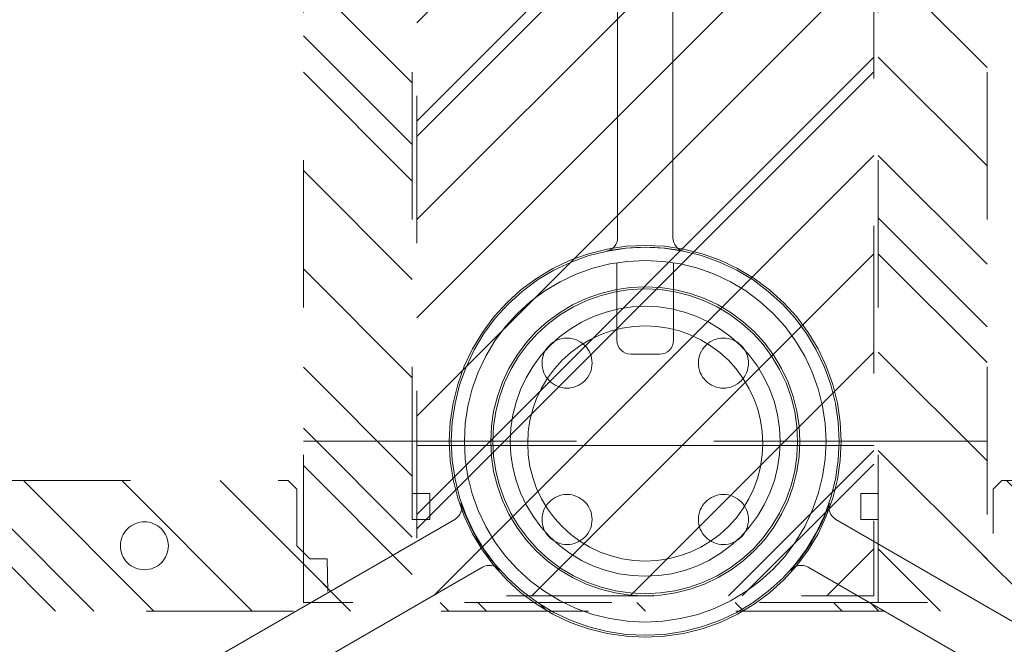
# Model space of a CAD drawing. Header units: inches. Extents: x -412 to -304, y -199 to 18.
# Tile 4 of 15: x -364 to -355, y -49 to -43. Entities that reach past the tile are written whole.
import ezdxf

# ---------------------------------------------------------------- set-up
doc = ezdxf.new("R2010")
doc.units = ezdxf.units.IN
doc.header["$LTSCALE"] = 32
doc.header["$MEASUREMENT"] = 0
doc.header["$PDMODE"] = 1
doc.header["$PDSIZE"] = -2
doc.linetypes.add('Dash Style-1', pattern=[0.083328, 0.041656, -0.041672])
for name, color, linetype, lineweight in [('Black', 7, 'Continuous', 18), ('DashLine', 7, 'Continuous', 13), ('DashLineFill', 7, 'Dash Style-1', 13), ('Drawing', 7, 'Continuous', 18), ('Metal_HtAdjMech', 7, 'Continuous', 18), ('None', 7, 'Continuous', 18), ('SolidLine', 7, 'Continuous', 15)]:
    doc.layers.add(name, color=color, linetype=linetype, lineweight=lineweight)
pattern_1 = [(45, (0, 0), (-1.61302, 1.93572), []), (45, (-1.0608, 1.0608), (-0.472346, 0.416761), [])]

# ---------------------------------------------------------------- blocks, each defined once
blk = doc.blocks.new('MPHtAdjColumn (2D)')
at = {"layer": 'DashLine'}
for p, q in [((1.6147, 0.2559), (0.9131, 0.2559)), ((0.7881, 0.1309), (0.7881, -0.1309)), ((1.6147, -0.2559), (0.9131, -0.2559))]:
    blk.add_line(p, q, dxfattribs=at)
at = {"layer": 'DashLine', "flags": 128}
for points in [[(0, 1.754), (0.1719, 1.7456), (0.3422, 1.7203), (0.5092, 1.6785), (0.6712, 1.6205), (0.8268, 1.5469), (0.9745, 1.4584), (1.1127, 1.3559), (1.2403, 1.2403), (1.3559, 1.1127), (1.4584, 0.9745), (1.5469, 0.8268), (1.6205, 0.6712), (1.6785, 0.5092), (1.7203, 0.3422), (1.7456, 0.1719), (1.754, 0), (1.7456, -0.1719), (1.7203, -0.3422), (1.6785, -0.5092), (1.6205, -0.6712), (1.5469, -0.8268), (1.4584, -0.9745), (1.3559, -1.1127), (1.2403, -1.2403), (1.1127, -1.3559), (0.9745, -1.4584), (0.8268, -1.5469), (0.6712, -1.6205), (0.5092, -1.6785), (0.3422, -1.7203), (0.1719, -1.7456), (0, -1.754), (-0.1719, -1.7456), (-0.3422, -1.7203), (-0.5092, -1.6785), (-0.6712, -1.6205), (-0.8268, -1.5469), (-0.9745, -1.4584), (-1.1127, -1.3559), (-1.2403, -1.2403), (-1.3559, -1.1127), (-1.4584, -0.9745), (-1.5469, -0.8268), (-1.6205, -0.6712), (-1.6785, -0.5092), (-1.7203, -0.3422), (-1.7456, -0.1719), (-1.754, 0), (-1.7456, 0.1719), (-1.7203, 0.3422), (-1.6785, 0.5092), (-1.6205, 0.6712), (-1.5469, 0.8268), (-1.4584, 0.9745), (-1.3559, 1.1127), (-1.2403, 1.2403), (-1.1127, 1.3559), (-0.9745, 1.4584), (-0.8268, 1.5469), (-0.6712, 1.6205), (-0.5092, 1.6785), (-0.3422, 1.7203), (-0.1719, 1.7456)], [(0, 1.6349), (0.1603, 1.6271), (0.319, 1.6035), (0.4746, 1.5645), (0.6257, 1.5105), (0.7707, 1.4419), (0.9083, 1.3594), (1.0372, 1.2638), (1.1561, 1.1561), (1.2638, 1.0372), (1.3594, 0.9083), (1.4419, 0.7707), (1.5105, 0.6257), (1.5645, 0.4746), (1.6035, 0.319), (1.6271, 0.1603), (1.6349, 0), (1.6271, -0.1603), (1.6035, -0.319), (1.5645, -0.4746), (1.5105, -0.6257), (1.4419, -0.7707), (1.3594, -0.9083), (1.2638, -1.0372), (1.1561, -1.1561), (1.0372, -1.2638), (0.9083, -1.3594), (0.7707, -1.4419), (0.6257, -1.5105), (0.4746, -1.5645), (0.319, -1.6035), (0.1603, -1.6271), (0, -1.6349), (-0.1603, -1.6271), (-0.319, -1.6035), (-0.4746, -1.5645), (-0.6257, -1.5105), (-0.7707, -1.4419), (-0.9083, -1.3594), (-1.0372, -1.2638), (-1.1561, -1.1561), (-1.2638, -1.0372), (-1.3594, -0.9083), (-1.4419, -0.7707), (-1.5105, -0.6257), (-1.5645, -0.4746), (-1.6035, -0.319), (-1.6271, -0.1603), (-1.6349, 0), (-1.6271, 0.1603), (-1.6035, 0.319), (-1.5645, 0.4746), (-1.5105, 0.6257), (-1.4419, 0.7707), (-1.3594, 0.9083), (-1.2638, 1.0372), (-1.1561, 1.1561), (-1.0372, 1.2638), (-0.9083, 1.3594), (-0.7707, 1.4419), (-0.6257, 1.5105), (-0.4746, 1.5645), (-0.319, 1.6035), (-0.1603, 1.6271)], [(0, 1.378), (0.1351, 1.3713), (0.2688, 1.3515), (0.4, 1.3186), (0.5273, 1.2731), (0.6496, 1.2152), (0.7655, 1.1457), (0.8742, 1.0652), (0.9744, 0.9744), (1.0652, 0.8742), (1.1457, 0.7655), (1.2152, 0.6496), (1.2731, 0.5273), (1.3186, 0.4), (1.3515, 0.2688), (1.3713, 0.1351), (1.378, 0), (1.3713, -0.1351), (1.3515, -0.2688), (1.3186, -0.4), (1.2731, -0.5273), (1.2152, -0.6496), (1.1457, -0.7655), (1.0652, -0.8742), (0.9744, -0.9744), (0.8742, -1.0652), (0.7655, -1.1457), (0.6496, -1.2152), (0.5273, -1.2731), (0.4, -1.3186), (0.2688, -1.3515), (0.1351, -1.3713), (0, -1.378), (-0.1351, -1.3713), (-0.2688, -1.3515), (-0.4, -1.3186), (-0.5273, -1.2731), (-0.6496, -1.2152), (-0.7655, -1.1457), (-0.8742, -1.0652), (-0.9744, -0.9744), (-1.0652, -0.8742), (-1.1457, -0.7655), (-1.2152, -0.6496), (-1.2731, -0.5273), (-1.3186, -0.4), (-1.3515, -0.2688), (-1.3713, -0.1351), (-1.378, 0), (-1.3713, 0.1351), (-1.3515, 0.2688), (-1.3186, 0.4), (-1.2731, 0.5273), (-1.2152, 0.6496), (-1.1457, 0.7655), (-1.0652, 0.8742), (-0.9744, 0.9744), (-0.8742, 1.0652), (-0.7655, 1.1457), (-0.6496, 1.2152), (-0.5273, 1.2731), (-0.4, 1.3186), (-0.2688, 1.3515), (-0.1351, 1.3713)], [(-0.4807, 0.7071), (-0.4818, 0.6849), (-0.4851, 0.6629), (-0.4905, 0.6414), (-0.498, 0.6205), (-0.5075, 0.6004), (-0.5189, 0.5813), (-0.5321, 0.5635), (-0.547, 0.547), (-0.5635, 0.5321), (-0.5813, 0.5189), (-0.6004, 0.5075), (-0.6205, 0.498), (-0.6414, 0.4905), (-0.6629, 0.4851), (-0.6849, 0.4818), (-0.7071, 0.4807), (-0.7293, 0.4818), (-0.7513, 0.4851), (-0.7728, 0.4905), (-0.7937, 0.498), (-0.8138, 0.5075), (-0.8329, 0.5189), (-0.8507, 0.5321), (-0.8672, 0.547), (-0.8821, 0.5635), (-0.8953, 0.5813), (-0.9068, 0.6004), (-0.9163, 0.6205), (-0.9237, 0.6414), (-0.9291, 0.6629), (-0.9324, 0.6849), (-0.9335, 0.7071), (-0.9324, 0.7293), (-0.9291, 0.7513), (-0.9237, 0.7728), (-0.9163, 0.7937), (-0.9068, 0.8138), (-0.8953, 0.8329), (-0.8821, 0.8507), (-0.8672, 0.8672), (-0.8507, 0.8821), (-0.8329, 0.8953), (-0.8138, 0.9068), (-0.7937, 0.9163), (-0.7728, 0.9237), (-0.7513, 0.9291), (-0.7293, 0.9324), (-0.7071, 0.9335), (-0.6849, 0.9324), (-0.6629, 0.9291), (-0.6414, 0.9237), (-0.6205, 0.9163), (-0.6004, 0.9068), (-0.5813, 0.8953), (-0.5635, 0.8821), (-0.547, 0.8672), (-0.5321, 0.8507), (-0.5189, 0.8329), (-0.5075, 0.8138), (-0.498, 0.7937), (-0.4905, 0.7728), (-0.4851, 0.7513), (-0.4818, 0.7293)], [(0.4807, 0.7071), (0.4818, 0.7293), (0.4851, 0.7513), (0.4905, 0.7728), (0.498, 0.7937), (0.5075, 0.8138), (0.5189, 0.8329), (0.5321, 0.8507), (0.547, 0.8672), (0.5635, 0.8821), (0.5813, 0.8953), (0.6004, 0.9068), (0.6205, 0.9163), (0.6414, 0.9237), (0.6629, 0.9291), (0.6849, 0.9324), (0.7071, 0.9335), (0.7293, 0.9324), (0.7513, 0.9291), (0.7728, 0.9237), (0.7937, 0.9163), (0.8138, 0.9068), (0.8329, 0.8953), (0.8507, 0.8821), (0.8672, 0.8672), (0.8821, 0.8507), (0.8953, 0.8329), (0.9068, 0.8138), (0.9163, 0.7937), (0.9237, 0.7728), (0.9291, 0.7513), (0.9324, 0.7293), (0.9335, 0.7071), (0.9324, 0.6849), (0.9291, 0.6629), (0.9237, 0.6414), (0.9163, 0.6205), (0.9068, 0.6004), (0.8953, 0.5813), (0.8821, 0.5635), (0.8672, 0.547), (0.8507, 0.5321), (0.8329, 0.5189), (0.8138, 0.5075), (0.7937, 0.498), (0.7728, 0.4905), (0.7513, 0.4851), (0.7293, 0.4818), (0.7071, 0.4807), (0.6849, 0.4818), (0.6629, 0.4851), (0.6414, 0.4905), (0.6205, 0.498), (0.6004, 0.5075), (0.5813, 0.5189), (0.5635, 0.5321), (0.547, 0.547), (0.5321, 0.5635), (0.5189, 0.5813), (0.5075, 0.6004), (0.498, 0.6205), (0.4905, 0.6414), (0.4851, 0.6629), (0.4818, 0.6849)], [(-0.4807, -0.7071), (-0.4818, -0.7293), (-0.4851, -0.7513), (-0.4905, -0.7728), (-0.498, -0.7937), (-0.5075, -0.8138), (-0.5189, -0.8329), (-0.5321, -0.8507), (-0.547, -0.8672), (-0.5635, -0.8821), (-0.5813, -0.8953), (-0.6004, -0.9068), (-0.6205, -0.9163), (-0.6414, -0.9237), (-0.6629, -0.9291), (-0.6849, -0.9324), (-0.7071, -0.9335), (-0.7293, -0.9324), (-0.7513, -0.9291), (-0.7728, -0.9237), (-0.7937, -0.9163), (-0.8138, -0.9068), (-0.8329, -0.8953), (-0.8507, -0.8821), (-0.8672, -0.8672), (-0.8821, -0.8507), (-0.8953, -0.8329), (-0.9068, -0.8138), (-0.9163, -0.7937), (-0.9237, -0.7728), (-0.9291, -0.7513), (-0.9324, -0.7293), (-0.9335, -0.7071), (-0.9324, -0.6849), (-0.9291, -0.6629), (-0.9237, -0.6414), (-0.9163, -0.6205), (-0.9068, -0.6004), (-0.8953, -0.5813), (-0.8821, -0.5635), (-0.8672, -0.547), (-0.8507, -0.5321), (-0.8329, -0.5189), (-0.8138, -0.5075), (-0.7937, -0.498), (-0.7728, -0.4905), (-0.7513, -0.4851), (-0.7293, -0.4818), (-0.7071, -0.4807), (-0.6849, -0.4818), (-0.6629, -0.4851), (-0.6414, -0.4905), (-0.6205, -0.498), (-0.6004, -0.5075), (-0.5813, -0.5189), (-0.5635, -0.5321), (-0.547, -0.547), (-0.5321, -0.5635), (-0.5189, -0.5813), (-0.5075, -0.6004), (-0.498, -0.6205), (-0.4905, -0.6414), (-0.4851, -0.6629), (-0.4818, -0.6849)], [(0.4807, -0.7071), (0.4818, -0.6849), (0.4851, -0.6629), (0.4905, -0.6414), (0.498, -0.6205), (0.5075, -0.6004), (0.5189, -0.5813), (0.5321, -0.5635), (0.547, -0.547), (0.5635, -0.5321), (0.5813, -0.5189), (0.6004, -0.5075), (0.6205, -0.498), (0.6414, -0.4905), (0.6629, -0.4851), (0.6849, -0.4818), (0.7071, -0.4807), (0.7293, -0.4818), (0.7513, -0.4851), (0.7728, -0.4905), (0.7937, -0.498), (0.8138, -0.5075), (0.8329, -0.5189), (0.8507, -0.5321), (0.8672, -0.547), (0.8821, -0.5635), (0.8953, -0.5813), (0.9068, -0.6004), (0.9163, -0.6205), (0.9237, -0.6414), (0.9291, -0.6629), (0.9324, -0.6849), (0.9335, -0.7071), (0.9324, -0.7293), (0.9291, -0.7513), (0.9237, -0.7728), (0.9163, -0.7937), (0.9068, -0.8138), (0.8953, -0.8329), (0.8821, -0.8507), (0.8672, -0.8672), (0.8507, -0.8821), (0.8329, -0.8953), (0.8138, -0.9068), (0.7937, -0.9163), (0.7728, -0.9237), (0.7513, -0.9291), (0.7293, -0.9324), (0.7071, -0.9335), (0.6849, -0.9324), (0.6629, -0.9291), (0.6414, -0.9237), (0.6205, -0.9163), (0.6004, -0.9068), (0.5813, -0.8953), (0.5635, -0.8821), (0.547, -0.8672), (0.5321, -0.8507), (0.5189, -0.8329), (0.5075, -0.8138), (0.498, -0.7937), (0.4905, -0.7728), (0.4851, -0.7513), (0.4818, -0.7293)]]:
    blk.add_lwpolyline(points, close=True, dxfattribs=at)
at = {"layer": 'DashLine'}
for centre, start, end in [((0.9131, 0.1309), 90, 180), ((0.9131, -0.1309), 180, 270)]:
    blk.add_arc(centre, 0.125, start, end, dxfattribs=at)
blk = doc.blocks.new('MP-Leg-502-89 (2D)')
at = {"layer": 'DashLine', "flags": 128}
blk.add_lwpolyline([(-1.7219, -0.35, -0.101021), (-1.7219, 0.35, -0.356394), (-1.8444, 0.25), (-19.271, 0.25, -0.2315), (-19.371, 0.3, 3), (-19.371, -0.3, -0.236068), (-19.271, -0.25), (-1.8444, -0.25, -0.356394)], format="xyb", close=True, dxfattribs=at)
at = {"layer": 'DashLine', "linetype": 'Continuous', "lineweight": 5}
blk.add_point((0, 0), dxfattribs=at)
blk = doc.blocks.new('MPHtAdjLeg-16 (2D)')
at = {"layer": 'DashLine', "color": 7, "xscale": -1, "rotation": 120}
blk.add_blockref('MP-Leg-502-89 (2D)', (0, 0), dxfattribs=at)
at = {"layer": 'DashLine', "color": 7}
blk.add_blockref('MPHtAdjColumn (2D)', (0, 0), dxfattribs=at)
at = {"layer": 'DashLine', "color": 7, "rotation": 59.99999999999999}
blk.add_blockref('MP-Leg-502-89 (2D)', (0, 0), dxfattribs=at)
blk = doc.blocks.new('MPHtAdjStrut-1086 (2D)')
at = {"layer": 'DashLine'}
for p, q in [((-19.7, 0.25), (19.714, 0.25)), ((19.714, -0.25), (-19.7, -0.25))]:
    blk.add_line(p, q, dxfattribs=at)
for centre, radius, start, end in [((19.714, 0.375), 0.125, 270, 348.46318), ((21.5511, 0), 1.75, 168.46318, 191.5371), ((19.714, -0.375), 0.125, 11.5371, 90)]:
    blk.add_arc(centre, radius, start, end, dxfattribs=at)
blk = doc.blocks.new('MpHtAdjBase-3 (2D)')
at = {"layer": 'Black', "color": 7, "xscale": -1}
blk.add_blockref('MPHtAdjLeg-16 (2D)', (21.5551, 0), dxfattribs=at)
at = {"layer": 'Black', "color": 7}
blk.add_blockref('MPHtAdjStrut-1086 (2D)', (0, 0), dxfattribs=at)
blk = doc.blocks.new('MpHtAdjMidLeg (2D)')
at = {"layer": 'DashLine', "flags": 128}
blk.add_lwpolyline([(1.2205, 0), (1.2146, -0.1196), (1.197, -0.2381), (1.1679, -0.3543), (1.1276, -0.4671), (1.0764, -0.5753), (1.0148, -0.6781), (0.9434, -0.7743), (0.863, -0.863), (0.7743, -0.9434), (0.6781, -1.0148), (0.5753, -1.0764), (0.4671, -1.1276), (0.3543, -1.1679), (0.2381, -1.197), (0.1196, -1.2146), (0, -1.2205), (-0.1196, -1.2146), (-0.2381, -1.197), (-0.3543, -1.1679), (-0.4671, -1.1276), (-0.5753, -1.0764), (-0.6781, -1.0148), (-0.7743, -0.9434), (-0.863, -0.863), (-0.9434, -0.7743), (-1.0148, -0.6781), (-1.0764, -0.5753), (-1.1276, -0.4671), (-1.1679, -0.3543), (-1.197, -0.2381), (-1.2146, -0.1196), (-1.2205, 0), (-1.2146, 0.1196), (-1.197, 0.2381), (-1.1679, 0.3543), (-1.1276, 0.4671), (-1.0764, 0.5753), (-1.0148, 0.6781), (-0.9434, 0.7743), (-0.863, 0.863), (-0.7743, 0.9434), (-0.6781, 1.0148), (-0.5753, 1.0764), (-0.4671, 1.1276), (-0.3543, 1.1679), (-0.2381, 1.197), (-0.1196, 1.2146), (0, 1.2205), (0.1196, 1.2146), (0.2381, 1.197), (0.3543, 1.1679), (0.4671, 1.1276), (0.5753, 1.0764), (0.6781, 1.0148), (0.7743, 0.9434), (0.863, 0.863), (0.9434, 0.7743), (1.0148, 0.6781), (1.0764, 0.5753), (1.1276, 0.4671), (1.1679, 0.3543), (1.197, 0.2381), (1.2146, 0.1196)], close=True, dxfattribs=at)
blk = doc.blocks.new('MPHtAdjLegCoverNoPower (2D)')
at = {"layer": 'DashLine', "flags": 128}
for points in [[(0, 1.7717), (0.1737, 1.7631), (0.3456, 1.7376), (0.5143, 1.6954), (0.678, 1.6368), (0.8352, 1.5625), (0.9843, 1.4731), (1.1239, 1.3695), (1.2527, 1.2527), (1.3695, 1.1239), (1.4731, 0.9843), (1.5625, 0.8352), (1.6368, 0.678), (1.6954, 0.5143), (1.7376, 0.3456), (1.7631, 0.1737), (1.7717, 0), (1.7631, -0.1737), (1.7376, -0.3456), (1.6954, -0.5143), (1.6368, -0.678), (1.5625, -0.8352), (1.4731, -0.9843), (1.3695, -1.1239), (1.2527, -1.2527), (1.1239, -1.3695), (0.9843, -1.4731), (0.8352, -1.5625), (0.678, -1.6368), (0.5143, -1.6954), (0.3456, -1.7376), (0.1737, -1.7631), (0, -1.7717), (-0.1737, -1.7631), (-0.3456, -1.7376), (-0.5143, -1.6954), (-0.678, -1.6368), (-0.8352, -1.5625), (-0.9843, -1.4731), (-1.1239, -1.3695), (-1.2527, -1.2527), (-1.3695, -1.1239), (-1.4731, -0.9843), (-1.5625, -0.8352), (-1.6368, -0.678), (-1.6954, -0.5143), (-1.7376, -0.3456), (-1.7631, -0.1737), (-1.7717, 0), (-1.7631, 0.1737), (-1.7376, 0.3456), (-1.6954, 0.5143), (-1.6368, 0.678), (-1.5625, 0.8352), (-1.4731, 0.9843), (-1.3695, 1.1239), (-1.2527, 1.2527), (-1.1239, 1.3695), (-0.9843, 1.4731), (-0.8352, 1.5625), (-0.678, 1.6368), (-0.5143, 1.6954), (-0.3456, 1.7376), (-0.1737, 1.7631)], [(-0.9883, -0.9883), (-1.0804, -0.8867), (-1.1621, -0.7765), (-1.2326, -0.6588), (-1.2912, -0.5349), (-1.3375, -0.4057), (-1.3708, -0.2727), (-1.3909, -0.137), (-1.3976, 0), (-1.3909, 0.137), (-1.3708, 0.2727), (-1.3375, 0.4057), (-1.2912, 0.5349), (-1.2326, 0.6588), (-1.1621, 0.7765), (-1.0804, 0.8867), (-0.9883, 0.9883), (-0.8867, 1.0804), (-0.7765, 1.1621), (-0.6588, 1.2326), (-0.5349, 1.2912), (-0.4057, 1.3375), (-0.2727, 1.3708), (-0.137, 1.3909), (0, 1.3976), (0.137, 1.3909), (0.2727, 1.3708), (0.4057, 1.3375), (0.5349, 1.2912), (0.6588, 1.2326), (0.7765, 1.1621), (0.8867, 1.0804), (0.9883, 0.9883), (1.0804, 0.8867), (1.1621, 0.7765), (1.2326, 0.6588), (1.2912, 0.5349), (1.3375, 0.4057), (1.3708, 0.2727), (1.3909, 0.137), (1.3976, 0), (1.3909, -0.137), (1.3708, -0.2727), (1.3375, -0.4057), (1.2912, -0.5349), (1.2326, -0.6588), (1.1621, -0.7765), (1.0804, -0.8867), (0.9883, -0.9883), (0.8867, -1.0804), (0.7765, -1.1621), (0.6588, -1.2326), (0.5349, -1.2912), (0.4057, -1.3375), (0.2727, -1.3708), (0.137, -1.3909), (0, -1.3976), (-0.137, -1.3909), (-0.2727, -1.3708), (-0.4057, -1.3375), (-0.5349, -1.2912), (-0.6588, -1.2326), (-0.7765, -1.1621), (-0.8867, -1.0804)]]:
    blk.add_lwpolyline(points, close=True, dxfattribs=at)
blk = doc.blocks.new('MPHtAdj-PowerUnit (2D)')
at = {"layer": 'Metal_HtAdjMech', "linetype": 'Continuous', "lineweight": 5}
blk.add_point((0, 0), dxfattribs=at)
blk = doc.blocks.new('TL9-Upper (2D)')
at = {"layer": 'DashLineFill', "linetype": 'Continuous', "lineweight": 13}
h = blk.add_hatch(dxfattribs=at)
h.set_pattern_fill('Steel', color=253, style=0, pattern_type=2)
h.set_pattern_definition(pattern_1)
h.paths.add_polyline_path([(-2.0669, 5.8322), (2.0669, 5.8322), (2.0669, -1.378), (-2.0669, -1.378)])
at = {"layer": 'DashLine', "color": 5, "true_color": 0x0000ff}
for p, q in [((2.0669, 5.3991), (-2.0669, 5.3991)), ((-2.0669, -0.0197), (2.0669, -0.0197))]:
    blk.add_line(p, q, dxfattribs=at)
at = {"layer": 'DashLine', "flags": 128}
blk.add_lwpolyline([(0, 1.063), (0.1042, 1.0579), (0.2074, 1.0426), (0.3086, 1.0172), (0.4068, 0.9821), (0.5011, 0.9375), (0.5906, 0.8838), (0.6744, 0.8217), (0.7516, 0.7516), (0.8217, 0.6744), (0.8838, 0.5906), (0.9375, 0.5011), (0.9821, 0.4068), (1.0172, 0.3086), (1.0426, 0.2074), (1.0579, 0.1042), (1.063, 0), (1.0579, -0.1042), (1.0426, -0.2074), (1.0172, -0.3086), (0.9821, -0.4068), (0.9375, -0.5011), (0.8838, -0.5906), (0.8217, -0.6744), (0.7516, -0.7516), (0.6744, -0.8217), (0.5906, -0.8838), (0.5011, -0.9375), (0.4068, -0.9821), (0.3086, -1.0172), (0.2074, -1.0426), (0.1042, -1.0579), (0, -1.063), (-0.1042, -1.0579), (-0.2074, -1.0426), (-0.3086, -1.0172), (-0.4068, -0.9821), (-0.5011, -0.9375), (-0.5906, -0.8838), (-0.6744, -0.8217), (-0.7516, -0.7516), (-0.8217, -0.6744), (-0.8838, -0.5906), (-0.9375, -0.5011), (-0.9821, -0.4068), (-1.0172, -0.3086), (-1.0426, -0.2074), (-1.0579, -0.1042), (-1.063, 0), (-1.0579, 0.1042), (-1.0426, 0.2074), (-1.0172, 0.3086), (-0.9821, 0.4068), (-0.9375, 0.5011), (-0.8838, 0.5906), (-0.8217, 0.6744), (-0.7516, 0.7516), (-0.6744, 0.8217), (-0.5906, 0.8838), (-0.5011, 0.9375), (-0.4068, 0.9821), (-0.3086, 1.0172), (-0.2074, 1.0426), (-0.1042, 1.0579)], close=True, dxfattribs=at)
at = {"layer": 'DashLine', "linetype": 'Continuous', "lineweight": 5}
blk.add_point((0, 0), dxfattribs=at)
at = {"layer": 'DashLineFill', "flags": 128}
blk.add_lwpolyline([(-2.0669, 5.8322), (2.0669, 5.8322), (2.0669, -1.378), (-2.0669, -1.378)], close=True, dxfattribs=at)
blk = doc.blocks.new('TEK04-FrameA (2D)')
at = {"layer": 'DashLineFill', "linetype": 'Continuous', "lineweight": 13}
h = blk.add_hatch(dxfattribs=at)
h.set_pattern_fill('Steel', color=253, style=0, pattern_type=2)
h.set_pattern_definition(pattern_1)
h.paths.add_polyline_path([(0.7482, 0.6496), (0.984, 0.6496), (0.984, 0.4921), (0.7482, 0.4921)])
h = blk.add_hatch(dxfattribs=at)
h.set_pattern_fill('Steel', color=253, style=0, pattern_type=2)
h.set_pattern_definition(pattern_1)
h.paths.add_polyline_path([(0, 0.4921), (20.5709, 0.4921), (20.5709, -0.4921), (0, -0.4921)])
at = {"layer": 'DashLine', "color": 5, "true_color": 0x0000ff}
blk.add_line((1.4567, -0.4921), (1.4567, 1.978), dxfattribs=at)
at = {"layer": 'DashLineFill', "flags": 128}
for points in [[(0.7482, 0.6496), (0.984, 0.6496), (0.984, 0.4921), (0.7482, 0.4921)], [(0, 0.4921), (20.5709, 0.4921), (20.5709, -0.4921), (0, -0.4921)]]:
    blk.add_lwpolyline(points, close=True, dxfattribs=at)
blk = doc.blocks.new('TEK04-FrameB (2D)')
at = {"layer": 'DashLineFill', "linetype": 'Continuous', "lineweight": 13}
h = blk.add_hatch(dxfattribs=at)
h.set_pattern_fill('Steel', color=253, style=0, pattern_type=2)
h.set_pattern_definition(pattern_1)
h.paths.add_polyline_path([(0, 0.4921), (20.5709, 0.4921), (20.5709, -0.4921), (0, -0.4921)])
h = blk.add_hatch(dxfattribs=at)
h.set_pattern_fill('Steel', color=253, style=0, pattern_type=2)
h.set_pattern_definition(pattern_1)
h.paths.add_polyline_path([(0.7482, -0.4921), (0.984, -0.4921), (0.984, -0.6496), (0.7482, -0.6496)])
at = {"layer": 'DashLine', "color": 5, "true_color": 0x0000ff, "transparency": 33554687}
blk.add_line((1.4567, 0.4921), (1.4567, -1.978), dxfattribs=at)
at = {"layer": 'DashLineFill', "flags": 128}
for points in [[(0, 0.4921), (20.5709, 0.4921), (20.5709, -0.4921), (0, -0.4921)], [(0.7482, -0.4921), (0.984, -0.4921), (0.984, -0.6496), (0.7482, -0.6496)]]:
    blk.add_lwpolyline(points, close=True, dxfattribs=at)
blk = doc.blocks.new('TEK04-Frame (2D)')
at = {"layer": 'DashLine', "color": 7, "rotation": 270}
blk.add_blockref('TL9-Upper (2D)', (-0.0195, 0), dxfattribs=at)
at = {"layer": 'DashLineFill', "color": 7, "transparency": 33554687}
for name, p in [('TEK04-FrameB (2D)', (-1.4565, 2.5984)), ('TEK04-FrameA (2D)', (-1.4565, -2.5984))]:
    blk.add_blockref(name, p, dxfattribs=at)
blk = doc.blocks.new('Group-27')
at = {"layer": 'DashLineFill', "linetype": 'Continuous', "lineweight": 13}
h = blk.add_hatch(dxfattribs=at)
h.set_pattern_fill('Steel', color=253, style=0, pattern_type=2)
h.set_pattern_definition(pattern_1)
h.paths.add_polyline_path([(-1.5354, 9.8457), (-1.5354, -9.8414), (-0.3543, -9.8414), (-0.3543, -3.2236), (-0.4331, -3.1448), (-0.9449, -3.1448), (-1.063, -3.0264), (-1.063, -2.8692), (-1.4567, -2.8692), (-1.4567, 2.8692), (-1.063, 2.8756), (-1.063, 3.0331), (-0.9449, 3.1512), (-0.4331, 3.1512), (-0.3543, 3.23), (-0.3543, 9.8457)])
at = {"layer": 'DashLine', "flags": 128}
blk.add_lwpolyline([(-0.9449, 4.7454), (-0.9237, 4.7444), (-0.9026, 4.7413), (-0.882, 4.7361), (-0.862, 4.729), (-0.8428, 4.7199), (-0.8246, 4.709), (-0.8075, 4.6963), (-0.7918, 4.682), (-0.7775, 4.6663), (-0.7648, 4.6492), (-0.7539, 4.631), (-0.7448, 4.6118), (-0.7377, 4.5918), (-0.7325, 4.5712), (-0.7294, 4.5501), (-0.7283, 4.5289), (-0.7294, 4.5077), (-0.7325, 4.4867), (-0.7377, 4.4661), (-0.7448, 4.446), (-0.7539, 4.4268), (-0.7648, 4.4086), (-0.7775, 4.3915), (-0.7918, 4.3758), (-0.8075, 4.3615), (-0.8246, 4.3489), (-0.8428, 4.3379), (-0.862, 4.3289), (-0.882, 4.3217), (-0.9026, 4.3165), (-0.9237, 4.3134), (-0.9449, 4.3124), (-0.9661, 4.3134), (-0.9871, 4.3165), (-1.0077, 4.3217), (-1.0277, 4.3289), (-1.047, 4.3379), (-1.0652, 4.3489), (-1.0823, 4.3615), (-1.098, 4.3758), (-1.1123, 4.3915), (-1.1249, 4.4086), (-1.1358, 4.4268), (-1.1449, 4.446), (-1.1521, 4.4661), (-1.1573, 4.4867), (-1.1604, 4.5077), (-1.1614, 4.5289), (-1.1604, 4.5501), (-1.1573, 4.5712), (-1.1521, 4.5918), (-1.1449, 4.6118), (-1.1358, 4.631), (-1.1249, 4.6492), (-1.1123, 4.6663), (-1.098, 4.682), (-1.0823, 4.6963), (-1.0652, 4.709), (-1.047, 4.7199), (-1.0277, 4.729), (-1.0077, 4.7361), (-0.9871, 4.7413), (-0.9661, 4.7444)], close=True, dxfattribs=at)
at = {"layer": 'DashLineFill', "flags": 128}
blk.add_lwpolyline([(-1.5354, 9.8457), (-1.5354, -9.8414), (-0.3543, -9.8414), (-0.3543, -3.2236), (-0.4331, -3.1448), (-0.9449, -3.1448), (-1.063, -3.0264), (-1.063, -2.8692), (-1.4567, -2.8692), (-1.4567, 2.8692), (-1.063, 2.8756), (-1.063, 3.0331), (-0.9449, 3.1512), (-0.4331, 3.1512), (-0.3543, 3.23), (-0.3543, 9.8457)], close=True, dxfattribs=at)
blk = doc.blocks.new('TIEndPipe-500 (2D)')
at = {"layer": 'Drawing', "color": 7}
blk.add_blockref('Group-27', (0, 0), dxfattribs=at)
blk = doc.blocks.new('Group-28')
at = {"layer": 'SolidLine', "color": 7}
for name, p in [('MpHtAdjBase-3 (2D)', (0, 0)), ('MPHtAdj-PowerUnit (2D)', (21.5551, 0)), ('MPHtAdjLegCoverNoPower (2D)', (21.5551, 0)), ('MpHtAdjMidLeg (2D)', (21.5551, 0))]:
    blk.add_blockref(name, p, dxfattribs=at)
at = {"layer": 'SolidLine', "color": 7, "rotation": 180}
for name in ['TIEndPipe-500 (2D)', 'TEK04-Frame (2D)']:
    blk.add_blockref(name, (21.5551, 0), dxfattribs=at)
blk = doc.blocks.new('MP Ht Adju Rect Table (2D)')
at = {"layer": 'None'}
blk.add_blockref('Group-28', (0, 0), dxfattribs=at)
at = {"layer": 'Drawing', "color": 0, "flags": 1}
for tag in ['Tag', 'Catalog', 'Option1', 'Option2', 'Option3', 'Option4', 'Option5', 'Option6', 'Option7', 'Option8', 'Option9', 'Option10', 'Option11', 'Option12', 'Custom', 'FinishGroup', 'Discount', 'Item2', 'Item3', 'Item6', 'Item9', 'Item10', 'Item12', 'Item13', 'Item16', 'Item19', 'Item20', 'Item21', 'Item22', 'Item23', 'Item24', 'Item25', 'Item8', 'Item18', 'Item1', 'Item4', 'Item5', 'Item7', 'Item11', 'Item14', 'Item15', 'Item17']:
    blk.add_attdef(tag, (-16.6056, -46.5296), '', height=0.00709, dxfattribs=at)

msp = doc.modelspace()

# ---------------------------------------------------------------- block references
at = {"layer": 'Drawing', "rotation": 270}
msp.add_blockref('MP Ht Adju Rect Table (2D)', (-358.0728, -25.5031), dxfattribs=at)

doc.saveas('drawing.dxf')
